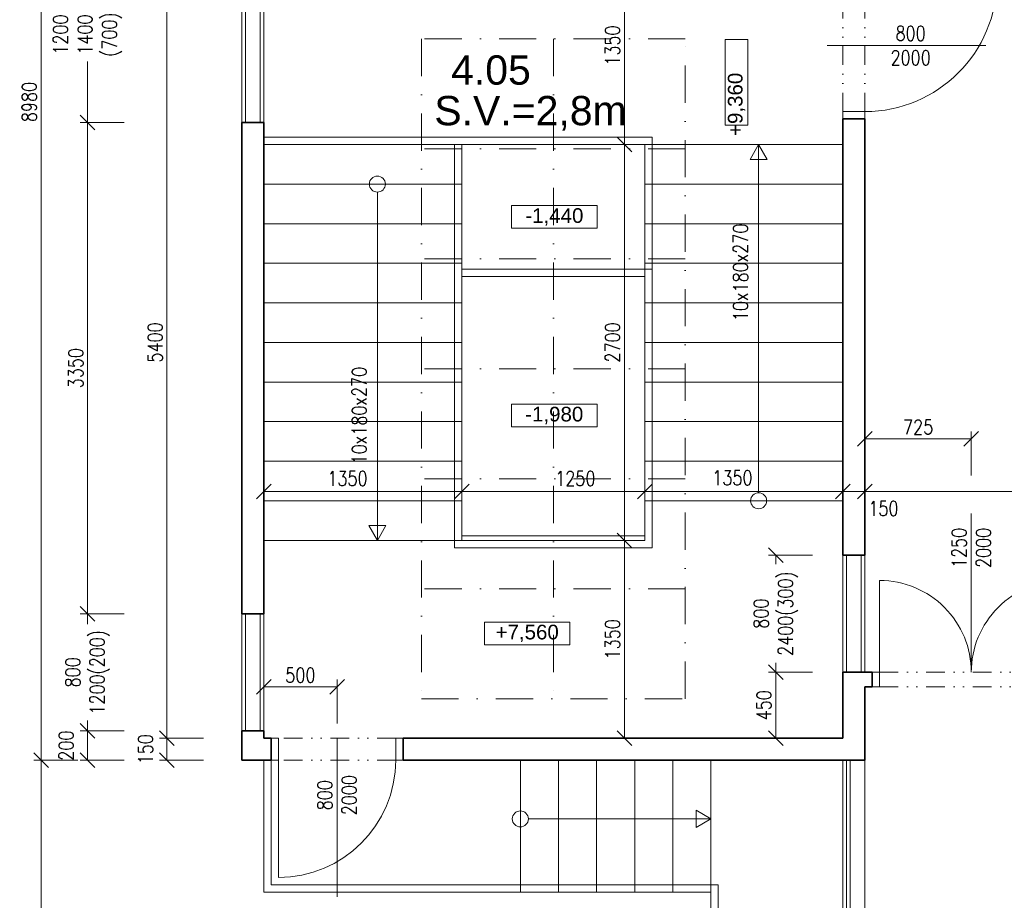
# Model space of a CAD drawing. Header units: millimetres. Extents: x -485339 to 286898, y -1189934 to 1602269.
# Tile 136 of 230: x -76119 to -69405, y -723233 to -717226. Entities that reach past the tile are written whole.
import ezdxf

# ---------------------------------------------------------------- set-up
doc = ezdxf.new("R2010")
doc.units = ezdxf.units.MM
doc.header["$LTSCALE"] = 10
doc.linetypes.add('DASHDOT', pattern=[25.4, 12.7, -6.35, 0, -6.35])
doc.linetypes.add('DĚLICÍ2', pattern=[15.875, 6.35, -3.175, 0, -3.175, 0, -3.175])
doc.layers.get('Defpoints').update_dxf_attribs({"lineweight": 0})
doc.layers.add('BOUR_DVEŘE', color=7, linetype='Continuous', lineweight=18, true_color=0x4ccd32)
doc.layers.add('BOUR_OBV.PLÁŠT', color=7, linetype='Continuous', lineweight=18, true_color=0x4ccd32)
for name, color, linetype, lineweight in [('St__otvory_dveře', 40, 'Continuous', 18), ('St_ker_obklad', 250, 'DASHDOT', 35), ('St_kóty', 132, 'Continuous', 18), ('St_otvory_okna', 40, 'Continuous', 18), ('St_plocha_místnosti', 250, 'Continuous', 18), ('St_popis', 250, 'Continuous', 18), ('St_popis_otvory', 40, 'Continuous', 18), ('St_čáry_obrys', 5, 'Continuous', 35), ('St_čáry_osy', 250, 'DASHDOT', 18), ('St_čáry_plné', 250, 'Continuous', 18)]:
    doc.layers.add(name, color=color, linetype=linetype, lineweight=lineweight)
doc.styles.add('1_50', font='arial.ttf', dxfattribs={"height": 100})
doc.styles.add('Andy', font='arial.ttf')
doc.styles.get("Standard").update_dxf_attribs({"font": 'simplex.shx', "width": 0.8})
doc.linetypes.add('ZIGZAG', pattern='A,0.00254,-5.08,[131,ltypeshp.shx,S=5.08,R=0,X=-5.08,Y=0],-10.16,[131,ltypeshp.shx,S=5.08,R=180,X=5.08,Y=0],-5.08', length=20.32254)
doc.dimstyles.new('stavebníM50 vnitřní', dxfattribs={"dimtxt": 100, "dimasz": 100, "dimexe": 50, "dimexo": 100, "dimgap": 30, "dimtad": 1, "dimdec": 0, "dimtxsty": 'Standard', "dimblk": 'OBLIQUE', "dimcen": 2.5, "dimclrd": 256, "dimclre": 256, "dimclrt": 256, "dimadec": 0, "dimazin": 0, "dimtfac": 1, "dimtdec": 0, "dimtmove": 2, "dimatfit": 2, "dimldrblk": 'OBLIQUE', "dimfxl": 250, "dimfxlon": 1, "dimlwd": -1, "dimlwe": -1, "dimarcsym": 0})

# ---------------------------------------------------------------- blocks, each defined once
blk = doc.blocks.new('G$CCBB459BE')
at = {"layer": 'St__otvory_dveře', "color": 0, "ltscale": 2}
for points in [[(50, 100.8), (50, 725.8)], [(1300, 100.8), (1300, 725.8)]]:
    blk.add_lwpolyline(points, dxfattribs=at)
at = {"layer": 'St__otvory_dveře', "ltscale": 2}
for points in [[(50, 100), (0, 100), (0, 0), (50, 0)], [(1350, 100.8), (1300, 100.8), (1300, 0.8), (1350, 0.8)]]:
    blk.add_lwpolyline(points, close=True, dxfattribs=at)
at = {"layer": 'St__otvory_dveře', "linetype": 'DĚLICÍ2', "ltscale": 2}
for points in [[(50, 100), (1300, 100.8)], [(50, 0), (1300, 0.8)]]:
    blk.add_lwpolyline(points, dxfattribs=at)
at = {"layer": 'St__otvory_dveře', "color": 0, "ltscale": 2}
for centre, start, end in [((50, 100.8), 359.96305, 90), ((1300, 100.8), 90, 180.03695)]:
    blk.add_arc(centre, 625, start, end, dxfattribs=at)
blk = doc.blocks.new('G$CD8DE4D11')
at = {"layer": 'St__otvory_dveře', "ltscale": 2}
for points in [[(-150, -50), (-150, 0), (0, 0), (0, -50)], [(-150.8, -1000), (-150.8, -950), (-0.8, -950), (-0.8, -1000)]]:
    blk.add_lwpolyline(points, close=True, dxfattribs=at)
at = {"layer": 'St__otvory_dveře', "linetype": 'DĚLICÍ2', "ltscale": 2}
for points in [[(-150, -50), (-150.8, -950)], [(0, -50), (-0.8, -950)]]:
    blk.add_lwpolyline(points, dxfattribs=at)
at = {"layer": 'St__otvory_dveře', "color": 0, "ltscale": 2}
blk.add_lwpolyline([(-150.8, -950), (-1050.8, -950)], dxfattribs=at)
blk.add_arc((-150.8, -950), 900, 90, 180, dxfattribs=at)
blk = doc.blocks.new('G$CD3821618')
at = {"layer": 'St__otvory_dveře', "ltscale": 2}
for points in [[(-150, -50), (-150, 0), (0, 0), (0, -50)], [(-150.8, -900), (-150.8, -850), (-0.8, -850), (-0.8, -900)]]:
    blk.add_lwpolyline(points, close=True, dxfattribs=at)
at = {"layer": 'St__otvory_dveře', "linetype": 'DĚLICÍ2', "ltscale": 2}
for points in [[(-150, -50), (-150.8, -850)], [(0, -50), (-0.8, -850)]]:
    blk.add_lwpolyline(points, dxfattribs=at)
at = {"layer": 'St__otvory_dveře', "ltscale": 2}
blk.add_lwpolyline([(-150.8, -850), (-950.8, -850)], dxfattribs=at)
blk.add_arc((-150.8, -850), 800, 90, 180, dxfattribs=at)
blk = doc.blocks.new('G$C94846F24')
at = {"layer": 'St_čáry_osy', "linetype": 'ByBlock', "ltscale": 2}
blk.add_lwpolyline([(-900, -4500), (900, -4500), (900, 0), (-900, 0)], close=True, dxfattribs=at)
for points in [[(0, 0), (0, -4500)], [(900, -750), (-900, -750)], [(900, -1500), (-900, -1500)], [(900, -2250), (-900, -2250)], [(900, -3000), (-900, -3000)], [(900, -3750), (-900, -3750)]]:
    blk.add_lwpolyline(points, dxfattribs=at)
blk = doc.blocks.new('_OBLIQUE')
at = {"color": 0, "linetype": 'ByBlock'}
blk.add_line((-0.5, -0.5), (0.5, 0.5), dxfattribs=at)
blk = doc.blocks.new('*D5319')
at = {"layer": 'Defpoints', "color": 0}
for p in [(-74579.9, -716727.8), (-75656.6, -717927.8), (-74604.9, -717927.8)]:
    blk.add_point(p, dxfattribs=at)
at = {"layer": 'St_kóty'}
for p, q in [((-75406.6, -716727.8), (-75706.6, -716727.8)), ((-75656.6, -716727.8), (-75656.6, -717143.5)), ((-75656.6, -717927.8), (-75656.6, -717512)), ((-75406.6, -717927.8), (-75706.6, -717927.8))]:
    blk.add_line(p, q, dxfattribs=at)
at = {"layer": 'St_kóty', "linetype": 'ByBlock', "xscale": 100, "yscale": 100, "zscale": 100}
for p, rotation in [((-75656.6, -716727.8), 90), ((-75656.6, -717927.8), 270)]:
    blk.add_blockref('_OBLIQUE', p, dxfattribs=dict(at, rotation=rotation))
at = {"layer": 'St_kóty', "insert": (-75656.6, -717327.8), "char_height": 100, "attachment_point": 5, "rotation": 90}
blk.add_mtext('1200\\P1400\\P(700)', dxfattribs=at)
blk = doc.blocks.new('*D5320')
at = {"layer": 'Defpoints', "color": 0}
for p in [(-74604.9, -717927.8), (-75656.6, -721278.2), (-74604.9, -721278.2)]:
    blk.add_point(p, dxfattribs=at)
at = {"layer": 'St_kóty'}
for p, q in [((-75406.6, -717927.8), (-75706.6, -717927.8)), ((-75656.6, -717927.8), (-75656.6, -721278.2)), ((-75406.6, -721278.2), (-75706.6, -721278.2))]:
    blk.add_line(p, q, dxfattribs=at)
at = {"layer": 'St_kóty', "linetype": 'ByBlock', "xscale": 100, "yscale": 100, "zscale": 100}
for p, rotation in [((-75656.6, -717927.8), 90), ((-75656.6, -721278.2), 270)]:
    blk.add_blockref('_OBLIQUE', p, dxfattribs=dict(at, rotation=rotation))
at = {"layer": 'St_kóty', "insert": (-75736.6, -719603), "char_height": 100, "attachment_point": 5, "rotation": 90}
blk.add_mtext('3350', dxfattribs=at)
blk = doc.blocks.new('*D5321')
at = {"layer": 'Defpoints', "color": 0}
for p in [(-74604.9, -721278.2), (-75656.6, -722078.2), (-74604.9, -722078.2)]:
    blk.add_point(p, dxfattribs=at)
at = {"layer": 'St_kóty'}
for p, q in [((-75406.6, -721278.2), (-75706.6, -721278.2)), ((-75656.6, -721278.2), (-75656.6, -721349.2)), ((-75656.6, -722078.2), (-75656.6, -722007.2)), ((-75406.6, -722078.2), (-75706.6, -722078.2))]:
    blk.add_line(p, q, dxfattribs=at)
at = {"layer": 'St_kóty', "linetype": 'ByBlock', "xscale": 100, "yscale": 100, "zscale": 100}
for p, rotation in [((-75656.6, -721278.2), 90), ((-75656.6, -722078.2), 270)]:
    blk.add_blockref('_OBLIQUE', p, dxfattribs=dict(at, rotation=rotation))
at = {"layer": 'St_kóty', "insert": (-75656.6, -721678.2), "char_height": 100, "attachment_point": 5, "rotation": 90}
blk.add_mtext('800\\P1200(200)', dxfattribs=at)
blk = doc.blocks.new('*D5322')
at = {"layer": 'Defpoints', "color": 0}
for p in [(-74604.9, -722078.2), (-75656.6, -722277.8), (-74604.9, -722277.8)]:
    blk.add_point(p, dxfattribs=at)
at = {"layer": 'St_kóty'}
for p, q in [((-75406.6, -722078.2), (-75706.6, -722078.2)), ((-75656.6, -722078.2), (-75656.6, -722277.8)), ((-75406.6, -722277.8), (-75706.6, -722277.8))]:
    blk.add_line(p, q, dxfattribs=at)
at = {"layer": 'St_kóty', "linetype": 'ByBlock', "xscale": 100, "yscale": 100, "zscale": 100}
for p, rotation in [((-75656.6, -722078.2), 90), ((-75656.6, -722277.8), 270)]:
    blk.add_blockref('_OBLIQUE', p, dxfattribs=dict(at, rotation=rotation))
at = {"layer": 'St_kóty', "insert": (-75801.6, -722178), "char_height": 100, "attachment_point": 5, "rotation": 90}
blk.add_mtext('200', dxfattribs=at)
blk = doc.blocks.new('*D5328')
at = {"layer": 'Defpoints', "color": 0}
for p in [(-74604.9, -716727.8), (-75115.5, -722127.8), (-74454.9, -722127.8)]:
    blk.add_point(p, dxfattribs=at)
at = {"layer": 'St_kóty'}
for p, q in [((-74865.5, -716727.8), (-75165.5, -716727.8)), ((-75115.5, -716727.8), (-75115.5, -722127.8)), ((-74865.5, -722127.8), (-75165.5, -722127.8))]:
    blk.add_line(p, q, dxfattribs=at)
at = {"layer": 'St_kóty', "linetype": 'ByBlock', "xscale": 100, "yscale": 100, "zscale": 100}
for p, rotation in [((-75115.5, -716727.8), 90), ((-75115.5, -722127.8), 270)]:
    blk.add_blockref('_OBLIQUE', p, dxfattribs=dict(at, rotation=rotation))
at = {"layer": 'St_kóty', "insert": (-75195.5, -719427.8), "char_height": 100, "attachment_point": 5, "rotation": 90}
blk.add_mtext('5400', dxfattribs=at)
blk = doc.blocks.new('*D5329')
at = {"layer": 'Defpoints', "color": 0}
for p in [(-74454.9, -722127.8), (-75115.5, -722277.8), (-74604.9, -722277.8)]:
    blk.add_point(p, dxfattribs=at)
at = {"layer": 'St_kóty'}
for p, q in [((-74865.5, -722127.8), (-75165.5, -722127.8)), ((-75115.5, -722127.8), (-75115.5, -722277.8)), ((-74865.5, -722277.8), (-75165.5, -722277.8))]:
    blk.add_line(p, q, dxfattribs=at)
at = {"layer": 'St_kóty', "linetype": 'ByBlock', "xscale": 100, "yscale": 100, "zscale": 100}
for p, rotation in [((-75115.5, -722127.8), 90), ((-75115.5, -722277.8), 270)]:
    blk.add_blockref('_OBLIQUE', p, dxfattribs=dict(at, rotation=rotation))
at = {"layer": 'St_kóty', "insert": (-75260.5, -722202.8), "char_height": 100, "attachment_point": 5, "rotation": 90}
blk.add_mtext('150', dxfattribs=at)
blk = doc.blocks.new('*D5330')
at = {"layer": 'Defpoints', "color": 0}
for p in [(-74604.9, -713297.8), (-75973, -722277.8), (-74604.9, -722277.8)]:
    blk.add_point(p, dxfattribs=at)
at = {"layer": 'St_kóty'}
for p, q in [((-75723, -713297.8), (-76023, -713297.8)), ((-75973, -713297.8), (-75973, -722277.8)), ((-75723, -722277.8), (-76023, -722277.8))]:
    blk.add_line(p, q, dxfattribs=at)
at = {"layer": 'St_kóty', "linetype": 'ByBlock', "xscale": 100, "yscale": 100, "zscale": 100}
for p, rotation in [((-75973, -713297.8), 90), ((-75973, -722277.8), 270)]:
    blk.add_blockref('_OBLIQUE', p, dxfattribs=dict(at, rotation=rotation))
at = {"layer": 'St_kóty', "insert": (-76053, -717787.8), "char_height": 100, "attachment_point": 5, "rotation": 90}
blk.add_mtext('8980', dxfattribs=at)
blk = doc.blocks.new('*D5332')
at = {"layer": 'Defpoints', "color": 0}
for p in [(-70963.6, -720877.8), (-70212.1, -720877.8), (-70212.1, -721677.8)]:
    blk.add_point(p, dxfattribs=at)
at = {"layer": 'St_kóty'}
for p, q in [((-70713.6, -720877.8), (-71013.6, -720877.8)), ((-70963.6, -720877.8), (-70963.6, -720941.1)), ((-70963.6, -721677.8), (-70963.6, -721614.4)), ((-70713.6, -721677.8), (-71013.6, -721677.8))]:
    blk.add_line(p, q, dxfattribs=at)
at = {"layer": 'St_kóty', "linetype": 'ByBlock', "xscale": 100, "yscale": 100, "zscale": 100}
for p, rotation in [((-70963.6, -720877.8), 90), ((-70963.6, -721677.8), 270)]:
    blk.add_blockref('_OBLIQUE', p, dxfattribs=dict(at, rotation=rotation))
at = {"layer": 'St_kóty', "insert": (-70963.6, -721277.8), "char_height": 100, "attachment_point": 5, "rotation": 90}
blk.add_mtext('800\\P2400(300)', dxfattribs=at)
blk = doc.blocks.new('*D5333')
at = {"layer": 'Defpoints', "color": 0}
for p in [(-70504.9, -721677.8), (-70963.6, -722127.8), (-70504.9, -722127.8)]:
    blk.add_point(p, dxfattribs=at)
at = {"layer": 'St_kóty'}
for p, q in [((-70713.6, -721677.8), (-71013.6, -721677.8)), ((-70963.6, -721677.8), (-70963.6, -722127.8)), ((-70713.6, -722127.8), (-71013.6, -722127.8))]:
    blk.add_line(p, q, dxfattribs=at)
at = {"layer": 'St_kóty', "linetype": 'ByBlock', "xscale": 100, "yscale": 100, "zscale": 100}
for p, rotation in [((-70963.6, -721677.8), 90), ((-70963.6, -722127.8), 270)]:
    blk.add_blockref('_OBLIQUE', p, dxfattribs=dict(at, rotation=rotation))
at = {"layer": 'St_kóty', "insert": (-71043.6, -721902.8), "char_height": 100, "attachment_point": 5, "rotation": 90}
blk.add_mtext('450', dxfattribs=at)
blk = doc.blocks.new('*D5340')
at = {"layer": 'Defpoints', "color": 0}
for p in [(-73104.9, -720443.8), (-73104.9, -720777.8), (-74454.9, -722127.8)]:
    blk.add_point(p, dxfattribs=at)
at = {"layer": 'St_kóty'}
for p, q in [((-74454.9, -720693.8), (-74454.9, -720393.8)), ((-74454.9, -720443.8), (-73104.9, -720443.8)), ((-73104.9, -720677.8), (-73104.9, -720393.8))]:
    blk.add_line(p, q, dxfattribs=at)
at = {"layer": 'St_kóty', "linetype": 'ByBlock', "xscale": 100, "yscale": 100, "zscale": 100, "rotation": 180}
blk.add_blockref('_OBLIQUE', (-74454.9, -720443.8), dxfattribs=at)
at = {"layer": 'St_kóty', "linetype": 'ByBlock', "xscale": 100, "yscale": 100, "zscale": 100}
blk.add_blockref('_OBLIQUE', (-73104.9, -720443.8), dxfattribs=at)
at = {"layer": 'St_kóty', "insert": (-73883.6, -720355.1), "char_height": 100, "attachment_point": 5}
blk.add_mtext('1350', dxfattribs=at)
blk = doc.blocks.new('*D5341')
at = {"layer": 'Defpoints', "color": 0}
for p in [(-71854.9, -720443.8), (-73104.9, -720777.8), (-71854.9, -720747.8)]:
    blk.add_point(p, dxfattribs=at)
at = {"layer": 'St_kóty'}
for p, q in [((-73104.9, -720677.8), (-73104.9, -720393.8)), ((-73104.9, -720443.8), (-71854.9, -720443.8)), ((-71854.9, -720647.8), (-71854.9, -720393.8))]:
    blk.add_line(p, q, dxfattribs=at)
at = {"layer": 'St_kóty', "linetype": 'ByBlock', "xscale": 100, "yscale": 100, "zscale": 100, "rotation": 180}
blk.add_blockref('_OBLIQUE', (-73104.9, -720443.8), dxfattribs=at)
at = {"layer": 'St_kóty', "linetype": 'ByBlock', "xscale": 100, "yscale": 100, "zscale": 100}
blk.add_blockref('_OBLIQUE', (-71854.9, -720443.8), dxfattribs=at)
at = {"layer": 'St_kóty', "insert": (-72330.2, -720355.2), "char_height": 100, "attachment_point": 5}
blk.add_mtext('1250', dxfattribs=at)
blk = doc.blocks.new('*D5342')
at = {"layer": 'Defpoints', "color": 0}
for p in [(-70504.9, -720443.8), (-71854.9, -720747.8), (-70504.9, -720877.8)]:
    blk.add_point(p, dxfattribs=at)
at = {"layer": 'St_kóty'}
for p, q in [((-71854.9, -720647.8), (-71854.9, -720393.8)), ((-71854.9, -720443.8), (-70504.9, -720443.8)), ((-70504.9, -720693.8), (-70504.9, -720393.8))]:
    blk.add_line(p, q, dxfattribs=at)
at = {"layer": 'St_kóty', "linetype": 'ByBlock', "xscale": 100, "yscale": 100, "zscale": 100, "rotation": 180}
blk.add_blockref('_OBLIQUE', (-71854.9, -720443.8), dxfattribs=at)
at = {"layer": 'St_kóty', "linetype": 'ByBlock', "xscale": 100, "yscale": 100, "zscale": 100}
blk.add_blockref('_OBLIQUE', (-70504.9, -720443.8), dxfattribs=at)
at = {"layer": 'St_kóty', "insert": (-71258.9, -720350.8), "char_height": 100, "attachment_point": 5}
blk.add_mtext('1350', dxfattribs=at)
blk = doc.blocks.new('*D5343')
at = {"layer": 'Defpoints', "color": 0}
for p in [(-72004.9, -720777.8), (-71995.6, -720777.8), (-72004.9, -722127.8)]:
    blk.add_point(p, dxfattribs=at)
at = {"layer": 'St_kóty'}
for p, q in [((-71995.6, -720777.8), (-71945.6, -720777.8)), ((-71995.6, -722127.8), (-71995.6, -720777.8)), ((-71995.6, -722127.8), (-71945.6, -722127.8))]:
    blk.add_line(p, q, dxfattribs=at)
at = {"layer": 'St_kóty', "linetype": 'ByBlock', "xscale": 100, "yscale": 100, "zscale": 100}
for p, rotation in [((-71995.6, -720777.8), 90), ((-71995.6, -722127.8), 270)]:
    blk.add_blockref('_OBLIQUE', p, dxfattribs=dict(at, rotation=rotation))
at = {"layer": 'St_kóty', "insert": (-72075.6, -721452.8), "char_height": 100, "attachment_point": 5, "rotation": 90}
blk.add_mtext('1350', dxfattribs=at)
blk = doc.blocks.new('*D5344')
at = {"layer": 'Defpoints', "color": 0}
for p in [(-71995.6, -718077.8), (-71854.9, -718077.8), (-72004.9, -720777.8)]:
    blk.add_point(p, dxfattribs=at)
at = {"layer": 'St_kóty'}
for p, q in [((-71954.9, -718077.8), (-72045.6, -718077.8)), ((-71995.6, -720777.8), (-71995.6, -718077.8)), ((-71995.6, -720777.8), (-71945.6, -720777.8))]:
    blk.add_line(p, q, dxfattribs=at)
at = {"layer": 'St_kóty', "linetype": 'ByBlock', "xscale": 100, "yscale": 100, "zscale": 100}
for p, rotation in [((-71995.6, -718077.8), 90), ((-71995.6, -720777.8), 270)]:
    blk.add_blockref('_OBLIQUE', p, dxfattribs=dict(at, rotation=rotation))
at = {"layer": 'St_kóty', "insert": (-72075.6, -719427.8), "char_height": 100, "attachment_point": 5, "rotation": 90}
blk.add_mtext('2700', dxfattribs=at)
blk = doc.blocks.new('*D5345')
at = {"layer": 'Defpoints', "color": 0}
for p in [(-71995.6, -716727.8), (-71854.9, -716727.8), (-71854.9, -718077.8)]:
    blk.add_point(p, dxfattribs=at)
at = {"layer": 'St_kóty'}
for p, q in [((-71954.9, -716727.8), (-72045.6, -716727.8)), ((-71995.6, -718077.8), (-71995.6, -716727.8)), ((-71954.9, -718077.8), (-72045.6, -718077.8))]:
    blk.add_line(p, q, dxfattribs=at)
at = {"layer": 'St_kóty', "linetype": 'ByBlock', "xscale": 100, "yscale": 100, "zscale": 100}
for p, rotation in [((-71995.6, -716727.8), 90), ((-71995.6, -718077.8), 270)]:
    blk.add_blockref('_OBLIQUE', p, dxfattribs=dict(at, rotation=rotation))
at = {"layer": 'St_kóty', "insert": (-72075.6, -717402.8), "char_height": 100, "attachment_point": 5, "rotation": 90}
blk.add_mtext('1350', dxfattribs=at)
blk = doc.blocks.new('*D5354')
at = {"layer": 'Defpoints', "color": 0}
for p in [(-70504.9, -720237.8), (-70354.9, -720237.8), (-70354.9, -720443.8)]:
    blk.add_point(p, dxfattribs=at)
at = {"layer": 'St_kóty'}
for p, q in [((-70504.9, -720337.8), (-70504.9, -720493.8)), ((-70354.9, -720337.8), (-70354.9, -720493.8)), ((-70504.9, -720443.8), (-70354.9, -720443.8))]:
    blk.add_line(p, q, dxfattribs=at)
at = {"layer": 'St_kóty', "linetype": 'ByBlock', "xscale": 100, "yscale": 100, "zscale": 100, "rotation": 180}
blk.add_blockref('_OBLIQUE', (-70504.9, -720443.8), dxfattribs=at)
at = {"layer": 'St_kóty', "linetype": 'ByBlock', "xscale": 100, "yscale": 100, "zscale": 100}
blk.add_blockref('_OBLIQUE', (-70354.9, -720443.8), dxfattribs=at)
at = {"layer": 'St_kóty', "insert": (-70229.2, -720559.9), "char_height": 100, "attachment_point": 5}
blk.add_mtext('150', dxfattribs=at)
blk = doc.blocks.new('*D5355')
at = {"layer": 'Defpoints', "color": 0}
for p in [(-70354.9, -720237.8), (-66124.9, -720443.8), (-66124.9, -721677.8)]:
    blk.add_point(p, dxfattribs=at)
at = {"layer": 'St_kóty'}
for p, q in [((-70354.9, -720337.8), (-70354.9, -720493.8)), ((-70354.9, -720443.8), (-66124.9, -720443.8)), ((-66124.9, -720693.8), (-66124.9, -720393.8))]:
    blk.add_line(p, q, dxfattribs=at)
at = {"layer": 'St_kóty', "linetype": 'ByBlock', "xscale": 100, "yscale": 100, "zscale": 100, "rotation": 180}
blk.add_blockref('_OBLIQUE', (-70354.9, -720443.8), dxfattribs=at)
at = {"layer": 'St_kóty', "linetype": 'ByBlock', "xscale": 100, "yscale": 100, "zscale": 100}
blk.add_blockref('_OBLIQUE', (-66124.9, -720443.8), dxfattribs=at)
at = {"layer": 'St_kóty', "insert": (-68239.9, -720363.8), "char_height": 100, "attachment_point": 5}
blk.add_mtext('4230', dxfattribs=at)
blk = doc.blocks.new('*D5379')
at = {"layer": 'Defpoints', "color": 0}
for p in [(-69629.9, -720084.8), (-70354.9, -720877.8), (-69629.9, -721114.8)]:
    blk.add_point(p, dxfattribs=at)
at = {"layer": 'St_kóty'}
for p, q in [((-70354.9, -720334.8), (-70354.9, -720034.8)), ((-69629.9, -720334.8), (-69629.9, -720034.8)), ((-70354.9, -720084.8), (-69629.9, -720084.8))]:
    blk.add_line(p, q, dxfattribs=at)
at = {"layer": 'St_kóty', "linetype": 'ByBlock', "xscale": 100, "yscale": 100, "zscale": 100, "rotation": 180}
blk.add_blockref('_OBLIQUE', (-70354.9, -720084.8), dxfattribs=at)
at = {"layer": 'St_kóty', "linetype": 'ByBlock', "xscale": 100, "yscale": 100, "zscale": 100}
blk.add_blockref('_OBLIQUE', (-69629.9, -720084.8), dxfattribs=at)
at = {"layer": 'St_kóty', "insert": (-69992.4, -720004.8), "char_height": 100, "attachment_point": 5}
blk.add_mtext('725', dxfattribs=at)
blk = doc.blocks.new('*D5380')
at = {"layer": 'Defpoints', "color": 0}
for p in [(-75973, -722277.8), (-70504.9, -722277.8), (-70504.9, -731957.8)]:
    blk.add_point(p, dxfattribs=at)
at = {"layer": 'St_kóty'}
for p, q in [((-75723, -722277.8), (-76023, -722277.8)), ((-75973, -731957.8), (-75973, -722277.8)), ((-75723, -731957.8), (-76023, -731957.8))]:
    blk.add_line(p, q, dxfattribs=at)
at = {"layer": 'St_kóty', "linetype": 'ByBlock', "xscale": 100, "yscale": 100, "zscale": 100}
for p, rotation in [((-75973, -722277.8), 90), ((-75973, -731957.8), 270)]:
    blk.add_blockref('_OBLIQUE', p, dxfattribs=dict(at, rotation=rotation))
at = {"layer": 'St_kóty', "insert": (-76053, -727117.8), "char_height": 100, "attachment_point": 5, "rotation": 90}
blk.add_mtext('9680', dxfattribs=at)
blk = doc.blocks.new('*D5381')
at = {"layer": 'Defpoints', "color": 0}
for p in [(-74454.9, -721678.2), (-73954.9, -721777), (-73954.9, -722127.4)]:
    blk.add_point(p, dxfattribs=at)
at = {"layer": 'St_kóty'}
for p, q in [((-74454.9, -721777), (-74454.9, -721827)), ((-74454.9, -721777), (-73954.9, -721777)), ((-73954.9, -722027), (-73954.9, -721727))]:
    blk.add_line(p, q, dxfattribs=at)
at = {"layer": 'St_kóty', "linetype": 'ByBlock', "xscale": 100, "yscale": 100, "zscale": 100, "rotation": 180}
blk.add_blockref('_OBLIQUE', (-74454.9, -721777), dxfattribs=at)
at = {"layer": 'St_kóty', "linetype": 'ByBlock', "xscale": 100, "yscale": 100, "zscale": 100}
blk.add_blockref('_OBLIQUE', (-73954.9, -721777), dxfattribs=at)
at = {"layer": 'St_kóty', "insert": (-74204.9, -721697), "char_height": 100, "attachment_point": 5}
blk.add_mtext('500', dxfattribs=at)

msp = doc.modelspace()

# ---------------------------------------------------------------- linework, layer by layer
at = {"layer": 'BOUR_OBV.PLÁŠT', "ltscale": 2}
msp.add_lwpolyline([(-70454.9, -731907.8), (-70454.9, -722277.8), (-70504.9, -722277.8), (-70504.9, -731957.8)], dxfattribs=at)
at = {"layer": 'BOUR_OBV.PLÁŠT', "linetype": 'ZIGZAG', "ltscale": 0.2}
msp.add_lwpolyline([(-70479.9, -731932.8), (-70479.9, -722277.8)], dxfattribs=at)
at = {"layer": 'St_kóty'}
for points in [[(-71308.3, -717945.4), (-71308.3, -717362.2), (-71153, -717362.2), (-71153, -717945.4)], [(-72180.9, -718649.2), (-72764.2, -718649.2), (-72764.2, -718493.8), (-72180.9, -718493.8)], [(-72181.9, -720003.7), (-72765.2, -720003.7), (-72765.2, -719848.4), (-72181.9, -719848.4)], [(-72366.7, -721490.4), (-72950, -721490.4), (-72950, -721335.1), (-72366.7, -721335.1)]]:
    msp.add_lwpolyline(points, close=True, dxfattribs=at)
at = {"layer": 'St_otvory_okna', "ltscale": 2}
for points in [[(-74579.9, -717927.8), (-74579.9, -716727.8)], [(-74479.9, -717927.8), (-74479.9, -716727.8)], [(-70479.9, -721677.8), (-70479.9, -720877.8)], [(-70379.9, -721677.8), (-70379.9, -720877.8)], [(-74579.9, -722078.2), (-74579.9, -721278.2)], [(-74479.9, -722078.2), (-74479.9, -721278.2)]]:
    msp.add_lwpolyline(points, dxfattribs=at)
at = {"layer": 'St_popis_otvory'}
for points in [[(-70612.2, -717402.8), (-69530.9, -717402.8)], [(-69629.9, -721677), (-69629.9, -720595.7)], [(-73954.9, -723208.7), (-73954.9, -722127.4)]]:
    msp.add_lwpolyline(points, dxfattribs=at)
at = {"layer": 'St_čáry_obrys', "ltscale": 2}
for points in [[(-74604.9, -717927.8), (-74604.9, -721278.2)], [(-74454.9, -717927.8), (-74604.9, -717927.8)], [(-74454.9, -721278.2), (-74454.9, -717927.8)], [(-70504.9, -717902.8), (-70504.9, -720877.8)], [(-70504.9, -717902.8), (-70354.9, -717902.8)], [(-70354.9, -717902.8), (-70354.9, -720877.8)], [(-70354.9, -720877.8), (-70504.9, -720877.8)], [(-74454.9, -721278.2), (-74604.9, -721278.2)], [(-70504.9, -721677.8), (-70504.9, -722127.8)], [(-70304.9, -721677.8), (-70504.9, -721677.8)], [(-70304.9, -721677.8), (-70304.9, -721777.8)], [(-70354.9, -721777.8), (-70354.9, -721777.8)], [(-70354.9, -722277.8), (-70354.9, -721777.8)], [(-70304.9, -721777.8), (-70354.9, -721777.8)], [(-74454.9, -722078.2), (-74604.9, -722078.2)], [(-74604.9, -722078.2), (-74604.9, -722277.8)], [(-74454.9, -722127.8), (-74454.9, -722078.2)], [(-74404.9, -722127.8), (-74454.9, -722127.8)], [(-74404.9, -722277.8), (-74404.9, -722127.8)], [(-70504.9, -722127.8), (-73504.9, -722127.8)], [(-73504.9, -722277.8), (-73504.9, -722127.8)], [(-74404.9, -722277.8), (-74604.9, -722277.8)], [(-70354.9, -722277.8), (-73504.9, -722277.8)]]:
    msp.add_lwpolyline(points, dxfattribs=at)
at = {"layer": 'St_čáry_plné', "ltscale": 2}
for points in [[(-74604.9, -717927.8), (-74604.9, -716727.8)], [(-74454.9, -716727.8), (-74454.9, -717927.8)], [(-71804.9, -718027.8), (-74454.9, -718027.8)], [(-71804.9, -718027.8), (-71804.9, -720827.8)], [(-70504.9, -718077.8), (-74454.9, -718077.8)], [(-73154.9, -718077.8), (-73154.9, -720827.8)], [(-73104.9, -718077.8), (-73104.9, -720777.8)], [(-71854.9, -718077.8), (-71854.9, -720777.8)], [(-71079.9, -720453.2), (-71079.9, -718077.8)], [(-73104.9, -718347.8), (-74454.9, -718347.8)], [(-70504.9, -718347.8), (-71854.9, -718347.8)], [(-73679.9, -718402.3), (-73679.9, -720777.8)], [(-73104.9, -718617.8), (-74454.9, -718617.8)], [(-70504.9, -718617.8), (-71854.9, -718617.8)], [(-73104.9, -718887.8), (-74454.9, -718887.8)], [(-70504.9, -718887.8), (-71854.9, -718887.8)], [(-71804.9, -718927.8), (-73104.9, -718927.8)], [(-71854.9, -718977.8), (-73104.9, -718977.8)], [(-73104.9, -719157.8), (-74454.9, -719157.8)], [(-70504.9, -719157.8), (-71854.9, -719157.8)], [(-73104.9, -719427.8), (-74454.9, -719427.8)], [(-70504.9, -719427.8), (-71854.9, -719427.8)], [(-73104.9, -719697.8), (-74454.9, -719697.8)], [(-70504.9, -719697.8), (-71854.9, -719697.8)], [(-73104.9, -719967.8), (-74454.9, -719967.8)], [(-70504.9, -719967.8), (-71854.9, -719967.8)], [(-73104.9, -720237.8), (-74454.9, -720237.8)], [(-70504.9, -720237.8), (-71854.9, -720237.8)], [(-73104.9, -720507.8), (-74454.9, -720507.8)], [(-70504.9, -720507.8), (-71854.9, -720507.8)], [(-73104.9, -720777.8), (-74454.9, -720777.8)], [(-71854.9, -720747.8), (-73104.9, -720747.8)], [(-71854.9, -720777.8), (-73104.9, -720777.8)], [(-71804.9, -720827.8), (-73154.9, -720827.8)], [(-70504.9, -721677.8), (-70504.9, -720877.8)], [(-70354.9, -720877.8), (-70354.9, -721677.8)], [(-74604.9, -722078.2), (-74604.9, -721278.2)], [(-74454.9, -721278.2), (-74454.9, -722078.2)], [(-74454.9, -723177.8), (-74454.9, -722277.8)], [(-74404.9, -723127.8), (-74404.9, -722277.8)], [(-72704.9, -723177.8), (-72704.9, -722277.8)], [(-72444.9, -723177.8), (-72444.9, -722277.8)], [(-72184.9, -723177.8), (-72184.9, -722277.8)], [(-71924.9, -723177.8), (-71924.9, -722277.8)], [(-71664.9, -723177.8), (-71664.9, -722277.8)], [(-71404.9, -723177.8), (-71404.9, -722277.8)], [(-70354.9, -722277.8), (-70354.9, -727647.8)], [(-72650.3, -722677.8), (-71404.9, -722677.8)], [(-74404.9, -723127.8), (-71354.9, -723127.8), (-71354.9, -730212.8), (-74360.1, -730212.8)], [(-74454.9, -723177.8), (-71404.9, -723177.8), (-71404.9, -730162.8), (-74360.1, -730162.8)]]:
    msp.add_lwpolyline(points, dxfattribs=at)
for points in [[(-71079.9, -718077.8), (-71138.5, -718179.2), (-71021.3, -718179.2)], [(-73679.9, -720777.8), (-73738.5, -720676.3), (-73621.3, -720676.3)], [(-71404.9, -722677.8), (-71506.3, -722619.2), (-71506.3, -722736.3)]]:
    msp.add_lwpolyline(points, close=True, dxfattribs=at)
for centre in [(-73679.9, -718347.8), (-71079.9, -720507.8), (-72704.9, -722677.8)]:
    msp.add_circle(centre, 54.6, dxfattribs=at)

# ---------------------------------------------------------------- block references
at = {"layer": 'BOUR_DVEŘE', "ltscale": 2, "rotation": 180}
msp.add_blockref('G$CD8DE4D11', (-70505.7, -717902.7), dxfattribs=at)
at = {"layer": 'BOUR_DVEŘE', "ltscale": 2}
msp.add_blockref('G$CCBB459BE', (-70304.9, -721777.8), dxfattribs=at)
at = {"layer": 'St_ker_obklad', "ltscale": 2, "xscale": -1, "rotation": 270}
msp.add_blockref('G$CD3821618', (-73504.9, -722127), dxfattribs=at)
at = {"layer": 'St_čáry_osy', "ltscale": 2}
msp.add_blockref('G$C94846F24', (-72479.9, -717357.8), dxfattribs=at)

# ---------------------------------------------------------------- texts
at = {"layer": 'St_kóty', "insert": (-71230.7, -717803.8), "char_height": 100, "attachment_point": 5, "rotation": 90, "style": '1_50'}
msp.add_mtext_dynamic_manual_height_columns('+9,360', width=890.536, gutter_width=500, heights=[0], dxfattribs=at)
at = {"layer": 'St_kóty', "char_height": 100, "attachment_point": 5, "style": '1_50'}
for s, insert in [('-1,440', (-72472.6, -718571.5)), ('-1,980', (-72473.6, -719926.1)), ('+7,560', (-72658.3, -721412.7))]:
    msp.add_mtext_dynamic_manual_height_columns(s, width=890.536, gutter_width=500, heights=[0], dxfattribs=dict(at, insert=insert))
at = {"layer": 'St_plocha_místnosti', "ltscale": 2, "style": 'Andy'}
for s, p in [('4.05', (-73177.2, -717669.4)), ('S.V.=2,8m', (-73291.6, -717946.3))]:
    msp.add_text(s, height=200, dxfattribs=at).set_placement(p)
at = {"layer": 'St_popis', "ltscale": 2, "width": 0.8}
for p in [(-71152.8, -719282.1), (-73752.8, -720259.2)]:
    msp.add_text('10x180x270', height=100, rotation=90, dxfattribs=at).set_placement(p)
at = {"layer": 'St_popis_otvory', "insert": (-70043.7, -717402.8), "char_height": 100, "width": 1342.526, "attachment_point": 5}
msp.add_mtext('800\\P2000', dxfattribs=at)
at = {"layer": 'St_popis_otvory', "char_height": 100, "width": 1342.526, "attachment_point": 5, "rotation": 90}
for s, insert in [('1250\\P2000', (-69629.9, -720829.3)), ('800\\P2000', (-73954.9, -722516.2))]:
    msp.add_mtext(s, dxfattribs=dict(at, insert=insert))

# ---------------------------------------------------------------- dimensions: what is measured, and where the dimension line sits
at = {"layer": 'St_kóty'}
for base, p1, p2, picture, middle in [((-75973, -722277.8), (-74604.9, -713297.8), (-74604.9, -722277.8), '*D5330', (-76053, -717787.8)), ((-75115.5, -722127.8), (-74604.9, -716727.8), (-74454.9, -722127.8), '*D5328', (-75195.5, -719427.8)), ((-71995.6, -716727.8), (-71854.9, -718077.8), (-71854.9, -716727.8), '*D5345', (-72075.6, -717402.8)), ((-75656.6, -721278.2), (-74604.9, -717927.8), (-74604.9, -721278.2), '*D5320', (-75736.6, -719603)), ((-71995.6, -718077.8), (-72004.9, -720777.8), (-71854.9, -718077.8), '*D5344', (-72075.6, -719427.8)), ((-71995.6, -720777.8), (-72004.9, -722127.8), (-72004.9, -720777.8), '*D5343', (-72075.6, -721452.8)), ((-70963.6, -722127.8), (-70504.9, -721677.8), (-70504.9, -722127.8), '*D5333', (-71043.6, -721902.8)), ((-75656.6, -722277.8), (-74604.9, -722078.2), (-74604.9, -722277.8), '*D5322', (-75801.6, -722178)), ((-75115.5, -722277.8), (-74454.9, -722127.8), (-74604.9, -722277.8), '*D5329', (-75260.5, -722202.8)), ((-75973, -722277.8), (-70504.9, -731957.8), (-70504.9, -722277.8), '*D5380', (-76053, -727117.8))]:
    dim = msp.add_linear_dim(base=base, p1=p1, p2=p2, angle=90, dimstyle='stavebníM50 vnitřní', dxfattribs=at)
    dim.commit()
    dim.dimension.update_dxf_attribs({"geometry": picture, "text_midpoint": middle})
for base, p1, p2, text, picture, middle in [((-75656.6, -717927.8), (-74579.9, -716727.8), (-74604.9, -717927.8), '<>\\P1400\\P(700)', '*D5319', (-75656.6, -717327.8)), ((-70963.6, -720877.8), (-70212.1, -721677.8), (-70212.1, -720877.8), '<>\\P2400(300)', '*D5332', (-70963.6, -721277.8)), ((-75656.6, -722078.2), (-74604.9, -721278.2), (-74604.9, -722078.2), '<>\\P1200(200)', '*D5321', (-75656.6, -721678.2))]:
    dim = msp.add_linear_dim(base=base, p1=p1, p2=p2, angle=90, text=text, dimstyle='stavebníM50 vnitřní', override={"dimtxsty": 'Standard'}, dxfattribs=at)
    dim.commit()
    dim.dimension.update_dxf_attribs({"geometry": picture, "text_midpoint": middle, "dimtype": 160})
for base, p1, p2, picture, middle in [((-69629.9, -720084.8), (-70354.9, -720877.8), (-69629.9, -721114.8), '*D5379', (-69992.4, -720004.8)), ((-66124.9, -720443.8), (-70354.9, -720237.8), (-66124.9, -721677.8), '*D5355', (-68239.9, -720363.8)), ((-73954.9, -721777), (-74454.9, -721678.2), (-73954.9, -722127.4), '*D5381', (-74204.9, -721697))]:
    dim = msp.add_linear_dim(base=base, p1=p1, p2=p2, dimstyle='stavebníM50 vnitřní', dxfattribs=at)
    dim.commit()
    dim.dimension.update_dxf_attribs({"geometry": picture, "text_midpoint": middle})
for base, p1, p2, picture, middle in [((-70354.9, -720443.8), (-70504.9, -720237.8), (-70354.9, -720237.8), '*D5354', (-70229.2, -720559.9)), ((-73104.9, -720443.8), (-74454.9, -722127.8), (-73104.9, -720777.8), '*D5340', (-73883.6, -720355.1)), ((-71854.9, -720443.8), (-73104.9, -720777.8), (-71854.9, -720747.8), '*D5341', (-72330.2, -720355.2)), ((-70504.9, -720443.8), (-71854.9, -720747.8), (-70504.9, -720877.8), '*D5342', (-71258.9, -720350.8))]:
    dim = msp.add_linear_dim(base=base, p1=p1, p2=p2, dimstyle='stavebníM50 vnitřní', dxfattribs=at)
    dim.commit()
    dim.dimension.update_dxf_attribs({"geometry": picture, "text_midpoint": middle, "dimtype": 160})

doc.saveas('drawing.dxf')
